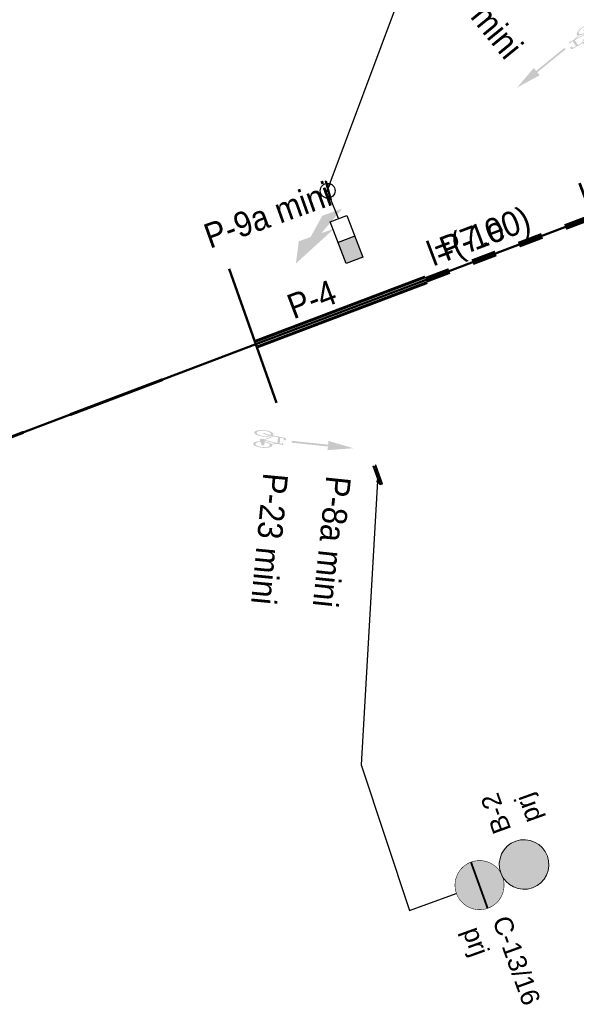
# Model space of a CAD drawing. Header units: metres. Extents: x 7429190 to 7432183, y 5709621 to 5711878.
# Tile 2 of 21: x 7429236 to 7429258, y 5709640 to 5709679. Entities that reach past the tile are written whole.
import ezdxf
from ezdxf.enums import TextEntityAlignment as Align

# ---------------------------------------------------------------- set-up
doc = ezdxf.new("R2010")
doc.units = ezdxf.units.M
for name, color, linetype in [('[osw]_istn_oprawy oświetleniowe - demontaż', 5, 'Continuous'), ('gaPionowe', 7, 'Continuous'), ('zzz.gaHSDlugosc', 7, 'Continuous'), ('zzz.gaHSDodTekst', 7, 'Continuous'), ('zzz.gaHSDomyslna', 7, 'Continuous'), ('zzz.gaHSKilometraz', 7, 'Continuous'), ('zzz.gaHSNazwa', 7, 'Continuous'), ('zzz.gaHSOpis', 7, 'Continuous'), ('zzz.gaHSStan', 7, 'Continuous'), ('zzz.gaHSTrasa', 7, 'Continuous'), ('zzz.gaVSDodTekst', 7, 'Continuous'), ('zzz.gaVSDomyslna', 7, 'Continuous'), ('zzz.gaVSNazwa', 7, 'Continuous'), ('zzz.gaVSStan', 7, 'Continuous'), ('zzz.gaVSWielkość', 7, 'Continuous')]:
    doc.layers.add(name, color=color, linetype=linetype)
doc.layers.add('_Brudnopis', color=22, linetype='Continuous', lineweight=50, plot=False)
doc.layers.add('gaPoziome', color=7, linetype='Continuous', lineweight=30)
doc.styles.add('GA-ATR-TEXT', font='arial.ttf', dxfattribs={"width": 0.9})
doc.styles.add('GA4-HS-TEXT', font='arial.ttf', dxfattribs={"width": 0.9})
doc.styles.get("Standard").update_dxf_attribs({"font": 'simplex.shx'})
doc.dimstyles.new('GA-LEADER', dxfattribs={"dimtxt": 1, "dimasz": 1, "dimexe": 1, "dimexo": 1, "dimgap": 1, "dimtad": 1, "dimtxsty": 'Standard', "dimcen": 1, "dimadec": 0, "dimazin": 0, "dimtfac": 1, "dimtmove": 0, "dimatfit": 3, "dimfxl": 1, "dimarcsym": 0})

# ---------------------------------------------------------------- blocks, each defined once
blk = doc.blocks.new('*U43')
at = {"linetype": 'Continuous', "lineweight": 0}
h = blk.add_hatch(color=0, dxfattribs=at)
edge = h.paths.add_edge_path()
edge.add_ellipse((-0.2275000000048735, 0.3899999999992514), major_axis=(0, 0.3900000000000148), ratio=0.3333333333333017, start_angle=339.1790800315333, end_angle=685.935184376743)
edge.add_line((-0.1546830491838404, 0.7130777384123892), (-0.1505141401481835, 0.7519948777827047))
edge.add_line((-0.1505141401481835, 0.7519948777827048), (0.003192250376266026, 0.4445820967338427))
edge.add_arc((-0.01116284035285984, 0.4374045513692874), 0.01604947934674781, -6.423306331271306e-12, 26.56505117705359, ccw=False)
edge.add_line((0.004886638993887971, 0.4374045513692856), (0.004886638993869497, 0.2760494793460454))
edge.add_arc((0.02093611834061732, 0.2760494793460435), 0.01604947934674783, 179.9999999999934, 270)
edge.add_line((0.02093611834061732, 0.2599999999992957), (0.0494189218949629, 0.2599999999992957))
edge.add_arc((0.04941892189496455, 0.2760494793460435), 0.01604947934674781, 269.9999999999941, 290.3551038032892)
edge.add_line((0.0550015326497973, 0.2610022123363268), (0.1028991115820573, 0.2787724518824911))
edge.add_ellipse((0.2274999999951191, 0.3899999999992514), major_axis=(0, 0.3900000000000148), ratio=0.3333333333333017, start_angle=106.5707346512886, end_angle=378.3143714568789)
edge.add_line((0.1866500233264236, 0.7602452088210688), (0.1399253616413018, 0.9873563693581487))
edge.add_line((0.1399253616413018, 0.9873563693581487), (0.1628451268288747, 1.147401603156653))
edge.add_line((0.1628451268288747, 1.147401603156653), (0.1665549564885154, 1.14740160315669))
edge.add_line((0.1665549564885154, 1.14740160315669), (0.1763481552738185, 1.175027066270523))
edge.add_line((0.1763481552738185, 1.175027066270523), (0.1763481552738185, 1.211059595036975))
edge.add_line((0.1763481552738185, 1.211059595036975), (0.09300811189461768, 1.211059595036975))
edge.add_line((0.09300811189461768, 1.211059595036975), (0.08898201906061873, 1.175027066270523))
edge.add_line((0.08898201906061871, 1.175027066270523), (0.1316603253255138, 1.14740160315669))
edge.add_line((0.1316603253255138, 1.14740160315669), (0.1201264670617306, 1.066864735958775))
edge.add_line((0.1201264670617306, 1.066864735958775), (-0.1167844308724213, 1.066864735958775))
edge.add_line((-0.1167844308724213, 1.066864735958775), (-0.1034540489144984, 1.19130504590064))
edge.add_spline(control_points=[(-0.1034540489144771, 1.19130504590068), (-0.102108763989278, 1.195434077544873), (-0.09547725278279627, 1.208192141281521), (-0.07791128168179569, 1.209861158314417), (-0.06529804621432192, 1.211059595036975)], knot_values=[0, 0, 0, 0, 0.02025019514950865, 0.07182179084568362, 0.07182179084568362, 0.07182179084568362, 0.07182179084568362], degree=3, periodic=0)
edge.add_line((-0.06529804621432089, 1.211059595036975), (-0.03250000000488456, 1.211059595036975))
edge.add_line((-0.03250000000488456, 1.211059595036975), (-0.03250000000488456, 1.299999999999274))
edge.add_line((-0.03250000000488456, 1.299999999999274), (-0.08513815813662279, 1.299999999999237))
edge.add_spline(control_points=[(-0.08513815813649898, 1.299999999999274), (-0.09057444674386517, 1.299154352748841), (-0.09681866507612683, 1.296396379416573), (-0.1019785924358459, 1.29294804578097)], knot_values=[0.06748427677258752, 0.06748427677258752, 0.06748427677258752, 0.06748427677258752, 0.09373586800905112, 0.09373586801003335, 0.09373586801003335, 0.09373586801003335], degree=3, periodic=0)
edge.add_arc((-0.07529932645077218, 1.246993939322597), 0.05313721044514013, 120.1378761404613, 168.8932970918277)
edge.add_line((-0.1274412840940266, 1.257230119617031), (-0.1812917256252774, 0.7545314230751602))
h.paths.add_polyline_path([(-0.1266252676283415, 0.974999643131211), (0.1069703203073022, 0.9749999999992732), (0.03249999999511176, 0.454999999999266), (-0.1444239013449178, 0.808847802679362)], flags=16)
edge = h.paths.add_edge_path(flags=16)
edge.add_ellipse((-0.2275000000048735, 0.3899999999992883), major_axis=(0, -0.2924999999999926), ratio=0.3500721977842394, start_angle=159.152613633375, end_angle=502.0815292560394, ccw=False)
edge.add_line((-0.1910592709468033, 0.6633505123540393), (-0.210983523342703, 0.4773558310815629))
edge.add_arc((-0.2192559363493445, 0.4782419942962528), 0.008319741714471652, 322.797032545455, 353.88563826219, ccw=False)
edge.add_line((-0.2126292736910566, 0.4732115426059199), (-0.233574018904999, 0.4456208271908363))
edge.add_arc((-0.2146589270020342, 0.4312619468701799), 0.02374780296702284, 142.7970325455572, 179.9999999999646)
edge.add_line((-0.2384067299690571, 0.4312619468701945), (-0.238406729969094, 0.3712653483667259))
edge.add_arc((-0.2300869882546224, 0.371265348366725), 0.008319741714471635, 179.9999999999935, 270)
edge.add_line((-0.2300869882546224, 0.3629456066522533), (-0.22489164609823, 0.3629456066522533))
edge.add_arc((-0.2248916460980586, 0.371265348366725), 0.008319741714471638, 269.9999999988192, 333.0194612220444)
edge.add_spline(control_points=[(-0.2174774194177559, 0.3674907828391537), (-0.2095015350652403, 0.3831574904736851), (-0.1954584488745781, 0.4111208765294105), (-0.1837686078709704, 0.4423895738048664), (-0.1821295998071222, 0.4568739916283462), (-0.1820111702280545, 0.4579672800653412)], knot_values=[0.007887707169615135, 0.007887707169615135, 0.007887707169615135, 0.007887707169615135, 0.08943091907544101, 0.1528578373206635, 0.1580227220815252, 0.1580227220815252, 0.1580227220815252, 0.1580227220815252], degree=3, periodic=0)
edge.add_line((-0.182011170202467, 0.4579672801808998), (-0.1645735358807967, 0.6207491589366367))
edge = h.paths.add_edge_path(flags=16)
edge.add_line((0.1268936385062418, 0.8963578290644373), (0.1618245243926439, 0.7265718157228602))
edge.add_ellipse((0.2274999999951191, 0.3899999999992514), major_axis=(0, 0.3900000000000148), ratio=0.3333333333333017, start_angle=390.3443618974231, end_angle=440.4059317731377)
edge.add_line((0.09931827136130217, 0.4549999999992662), (0.06368764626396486, 0.4549999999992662))
edge.add_line((0.06368764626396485, 0.4549999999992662), (0.1268936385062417, 0.8963578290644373))
edge = h.paths.add_edge_path(flags=16)
edge.add_ellipse((0.2274999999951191, 0.3899999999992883), major_axis=(0, -0.2924999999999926), ratio=0.3500721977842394, start_angle=290.13091183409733, end_angle=617.1604115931, ccw=False)
edge.add_line((0.1313593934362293, 0.2893313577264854), (0.2274999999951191, 0.3249999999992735))
edge.add_arc((0.1807725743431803, 0.3867134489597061), 0.07740802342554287, 307.1318264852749, 362.4333669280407)
edge.add_line((0.2581107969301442, 0.389999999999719), (0.2581107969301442, 0.4389505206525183))
edge.add_arc((0.2420613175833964, 0.4389505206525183), 0.01604947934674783, 0, 90)
edge.add_line((0.2420613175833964, 0.4549999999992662), (0.1276641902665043, 0.4549999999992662))
blk = doc.blocks.new('*U47')
blk.add_hatch(color=0).paths.add_polyline_path([(0, 2.5), (-0.1875000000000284, 1.475000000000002), (-0.03750000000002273, 1.475000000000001), (-0.03749999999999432, 0), (0.03750000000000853, 0), (0.03750000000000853, 1.475000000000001), (0.1875000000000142, 1.475000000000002)])
blk = doc.blocks.new('*U49')
at = {"linetype": 'Continuous', "lineweight": 0}
h = blk.add_hatch(color=0, dxfattribs=at)
edge = h.paths.add_edge_path()
edge.add_ellipse((-0.2275000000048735, 0.3899999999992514), major_axis=(0, 0.3900000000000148), ratio=0.3333333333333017, start_angle=339.1790800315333, end_angle=685.935184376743)
edge.add_line((-0.1546830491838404, 0.7130777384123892), (-0.1505141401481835, 0.7519948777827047))
edge.add_line((-0.1505141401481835, 0.7519948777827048), (0.003192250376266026, 0.4445820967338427))
edge.add_arc((-0.01116284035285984, 0.4374045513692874), 0.01604947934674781, -6.423306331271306e-12, 26.56505117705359, ccw=False)
edge.add_line((0.004886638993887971, 0.4374045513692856), (0.004886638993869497, 0.2760494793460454))
edge.add_arc((0.02093611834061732, 0.2760494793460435), 0.01604947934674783, 179.9999999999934, 270)
edge.add_line((0.02093611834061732, 0.2599999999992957), (0.0494189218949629, 0.2599999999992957))
edge.add_arc((0.04941892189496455, 0.2760494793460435), 0.01604947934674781, 269.9999999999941, 290.3551038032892)
edge.add_line((0.0550015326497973, 0.2610022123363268), (0.1028991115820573, 0.2787724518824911))
edge.add_ellipse((0.2274999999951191, 0.3899999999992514), major_axis=(0, 0.3900000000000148), ratio=0.3333333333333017, start_angle=106.5707346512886, end_angle=378.3143714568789)
edge.add_line((0.1866500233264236, 0.7602452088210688), (0.1399253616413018, 0.9873563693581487))
edge.add_line((0.1399253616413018, 0.9873563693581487), (0.1628451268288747, 1.147401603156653))
edge.add_line((0.1628451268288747, 1.147401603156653), (0.1665549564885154, 1.14740160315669))
edge.add_line((0.1665549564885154, 1.14740160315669), (0.1763481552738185, 1.175027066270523))
edge.add_line((0.1763481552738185, 1.175027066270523), (0.1763481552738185, 1.211059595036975))
edge.add_line((0.1763481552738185, 1.211059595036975), (0.09300811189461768, 1.211059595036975))
edge.add_line((0.09300811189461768, 1.211059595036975), (0.08898201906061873, 1.175027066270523))
edge.add_line((0.08898201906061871, 1.175027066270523), (0.1316603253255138, 1.14740160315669))
edge.add_line((0.1316603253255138, 1.14740160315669), (0.1201264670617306, 1.066864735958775))
edge.add_line((0.1201264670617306, 1.066864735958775), (-0.1167844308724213, 1.066864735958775))
edge.add_line((-0.1167844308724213, 1.066864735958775), (-0.1034540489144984, 1.19130504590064))
edge.add_spline(control_points=[(-0.1034540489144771, 1.19130504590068), (-0.102108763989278, 1.195434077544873), (-0.09547725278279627, 1.208192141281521), (-0.07791128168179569, 1.209861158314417), (-0.06529804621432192, 1.211059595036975)], knot_values=[0, 0, 0, 0, 0.02025019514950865, 0.07182179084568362, 0.07182179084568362, 0.07182179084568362, 0.07182179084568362], degree=3, periodic=0)
edge.add_line((-0.06529804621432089, 1.211059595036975), (-0.03250000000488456, 1.211059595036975))
edge.add_line((-0.03250000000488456, 1.211059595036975), (-0.03250000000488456, 1.299999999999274))
edge.add_line((-0.03250000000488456, 1.299999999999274), (-0.08513815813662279, 1.299999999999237))
edge.add_spline(control_points=[(-0.08513815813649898, 1.299999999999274), (-0.09057444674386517, 1.299154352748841), (-0.09681866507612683, 1.296396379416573), (-0.1019785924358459, 1.29294804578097)], knot_values=[0.06748427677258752, 0.06748427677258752, 0.06748427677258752, 0.06748427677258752, 0.09373586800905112, 0.09373586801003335, 0.09373586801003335, 0.09373586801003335], degree=3, periodic=0)
edge.add_arc((-0.07529932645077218, 1.246993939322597), 0.05313721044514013, 120.1378761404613, 168.8932970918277)
edge.add_line((-0.1274412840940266, 1.257230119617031), (-0.1812917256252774, 0.7545314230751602))
h.paths.add_polyline_path([(-0.1266252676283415, 0.974999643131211), (0.1069703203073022, 0.9749999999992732), (0.03249999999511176, 0.454999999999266), (-0.1444239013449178, 0.808847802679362)], flags=16)
edge = h.paths.add_edge_path(flags=16)
edge.add_ellipse((-0.2275000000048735, 0.3899999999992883), major_axis=(0, -0.2924999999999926), ratio=0.3500721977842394, start_angle=159.152613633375, end_angle=502.0815292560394, ccw=False)
edge.add_line((-0.1910592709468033, 0.6633505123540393), (-0.210983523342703, 0.4773558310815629))
edge.add_arc((-0.2192559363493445, 0.4782419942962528), 0.008319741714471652, 322.797032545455, 353.88563826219, ccw=False)
edge.add_line((-0.2126292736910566, 0.4732115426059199), (-0.233574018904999, 0.4456208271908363))
edge.add_arc((-0.2146589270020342, 0.4312619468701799), 0.02374780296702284, 142.7970325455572, 179.9999999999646)
edge.add_line((-0.2384067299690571, 0.4312619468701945), (-0.238406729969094, 0.3712653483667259))
edge.add_arc((-0.2300869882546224, 0.371265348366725), 0.008319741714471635, 179.9999999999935, 270)
edge.add_line((-0.2300869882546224, 0.3629456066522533), (-0.22489164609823, 0.3629456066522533))
edge.add_arc((-0.2248916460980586, 0.371265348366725), 0.008319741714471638, 269.9999999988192, 333.0194612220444)
edge.add_spline(control_points=[(-0.2174774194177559, 0.3674907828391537), (-0.2095015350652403, 0.3831574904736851), (-0.1954584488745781, 0.4111208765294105), (-0.1837686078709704, 0.4423895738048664), (-0.1821295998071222, 0.4568739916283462), (-0.1820111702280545, 0.4579672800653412)], knot_values=[0.007887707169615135, 0.007887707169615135, 0.007887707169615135, 0.007887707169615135, 0.08943091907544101, 0.1528578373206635, 0.1580227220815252, 0.1580227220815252, 0.1580227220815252, 0.1580227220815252], degree=3, periodic=0)
edge.add_line((-0.182011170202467, 0.4579672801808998), (-0.1645735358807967, 0.6207491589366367))
edge = h.paths.add_edge_path(flags=16)
edge.add_line((0.1268936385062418, 0.8963578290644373), (0.1618245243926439, 0.7265718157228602))
edge.add_ellipse((0.2274999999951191, 0.3899999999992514), major_axis=(0, 0.3900000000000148), ratio=0.3333333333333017, start_angle=390.3443618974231, end_angle=440.4059317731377)
edge.add_line((0.09931827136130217, 0.4549999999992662), (0.06368764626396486, 0.4549999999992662))
edge.add_line((0.06368764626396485, 0.4549999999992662), (0.1268936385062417, 0.8963578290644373))
edge = h.paths.add_edge_path(flags=16)
edge.add_ellipse((0.2274999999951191, 0.3899999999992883), major_axis=(0, -0.2924999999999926), ratio=0.3500721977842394, start_angle=290.13091183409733, end_angle=617.1604115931, ccw=False)
edge.add_line((0.1313593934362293, 0.2893313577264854), (0.2274999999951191, 0.3249999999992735))
edge.add_arc((0.1807725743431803, 0.3867134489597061), 0.07740802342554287, 307.1318264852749, 362.4333669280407)
edge.add_line((0.2581107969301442, 0.389999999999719), (0.2581107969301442, 0.4389505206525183))
edge.add_arc((0.2420613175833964, 0.4389505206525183), 0.01604947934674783, 0, 90)
edge.add_line((0.2420613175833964, 0.4549999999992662), (0.1276641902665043, 0.4549999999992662))
blk = doc.blocks.new('*U50')
blk.add_hatch(color=0).paths.add_polyline_path([(0, 2.5), (-0.1875000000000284, 1.475000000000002), (-0.03750000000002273, 1.475000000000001), (-0.03749999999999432, 0), (0.03750000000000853, 0), (0.03750000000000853, 1.475000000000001), (0.1875000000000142, 1.475000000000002)])
blk = doc.blocks.new('*U51')
blk.add_hatch(color=0).paths.add_polyline_path([(0.0749999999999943, 0.5706896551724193), (0.0749999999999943, 1.120689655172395), (0.725, 2.009453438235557e-16), (0.7249999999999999, 0.8500000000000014), (0.0749999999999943, 1.589655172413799), (0.0749999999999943, 2.089655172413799), (-0.7250000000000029, 2.5)])
blk = doc.blocks.new('gaHSPos')
at = {"color": 0, "linetype": 'Continuous', "lineweight": 0}
blk.add_point((0, 0), dxfattribs=at)
blk = doc.blocks.new('*U69')
at = {"layer": 'zzz.gaHSDomyslna', "color": 140}
for points in [[(39.27895944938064, 14.87156160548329, 0.12, 0.12, 0), (43.01981273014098, 16.28790080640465, 0.12, 0.12, 0)], [(33.66767952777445, 12.74705280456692, 0.12, 0.12, 0), (37.4085328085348, 14.16339200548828, 0.12, 0.12, 0)]]:
    blk.add_lwpolyline(points, format="xyseb", dxfattribs=at)
at = {"color": 140}
blk.add_blockref('gaHSPos', (46.77148668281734, 17.70833686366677), dxfattribs=at)
blk = doc.blocks.new('z.ga4.HSS-desc')
at = {"layer": 'zzz.gaHSDodTekst', "style": 'GA4-HS-TEXT', "width": 0.9, "flags": 1}
blk.add_attdef('ADDTEXT', (0, -2.743698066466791), '', height=1, dxfattribs=at)
at = {"layer": 'zzz.gaHSKilometraz', "style": 'GA4-HS-TEXT', "width": 0.9, "flags": 1}
for tag, p in [('POSITION', (0, -5.695491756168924)), ('ID', (-2.626867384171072e-16, -7.125491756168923))]:
    blk.add_attdef(tag, p, '', height=1, dxfattribs=at)
at = {"layer": 'zzz.gaHSNazwa', "style": 'GA4-HS-TEXT', "width": 0.9}
blk.add_attdef('NAME', (0, 0.4000000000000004), '', height=1, dxfattribs=at)
at = {"layer": 'zzz.gaHSStan', "style": 'GA4-HS-TEXT', "width": 0.9}
blk.add_attdef('STATE', (0, -1.355882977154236), '', height=1, dxfattribs=at)
at = {"layer": 'zzz.gaHSTrasa', "style": 'GA4-HS-TEXT', "width": 0.9, "flags": 1}
blk.add_attdef('ROUTE', (0, -4.269625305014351), '', height=1, dxfattribs=at)
blk = doc.blocks.new('gaVSPos')
blk.add_point((0, 0))
blk = doc.blocks.new('gaVSTVcolumn0')
at = {"color": 0, "linetype": 'ByBlock', "lineweight": -2}
for p, q in [((-400, -30), (400, -30)), ((-400, -60), (-400, -30)), ((400, -60), (-400, -60)), ((400, -30), (400, -60))]:
    blk.add_line(p, q, dxfattribs=at)
blk.add_circle((0, 0), 30, dxfattribs=at)
blk = doc.blocks.new('gaVScolumn0')
at = {"color": 0, "linetype": 'ByBlock', "lineweight": -2}
blk.add_line((0, 0), (0, 400), dxfattribs=at)
at = {"color": 7, "style": 'GA-ATR-TEXT', "width": 0.9}
blk.add_attdef('X2', text='', height=150, dxfattribs=at).set_placement((-49.99999999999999, 0), align=Align.BOTTOM_RIGHT)
blk = doc.blocks.new('*U240')
at = {"layer": 'zzz.gaVSDomyslna', "lineweight": 0}
blk.add_hatch(color=180, dxfattribs=at).paths.add_polyline_path([(-400, 400, 1), (400, 400, 1)])
blk = doc.blocks.new('*U241')
at = {"layer": 'zzz.gaVSDomyslna', "color": 7, "lineweight": 0, "true_color": 0xffffff, "const_width": 8}
blk.add_lwpolyline([(2.4248e-14, 796, 1), (-7.2744e-14, 4, 1), (1.56143e-13, 796, 1.17474)], format="xyb", dxfattribs=at)
blk = doc.blocks.new('*U242')
at = {"layer": 'zzz.gaVSDomyslna', "lineweight": 0, "true_color": 0xffffff}
h = blk.add_hatch(color=7, dxfattribs=at)
h.paths.add_polyline_path([(68.7298, 120), (80.3852, 120, 3.31928), (150.279, 245.471), (101.889, 323.64), (113.417, 360), (160, 360), (160, 400), (39.4574, 400, 0.843718), (36.4063, 381.198), (93.1592, 362.28), (86.0947, 340), (-138.924, 340), (-124.106, 391.293, -0.334944), (-112.567, 400), (-80, 400), (-80, 420), (-112.567, 420, 0.333495), (-143.292, 396.942), (-183.634, 257.298, 25.9615), (-164.42, 251.747), (-156.934, 277.658), (-5.88005, 147.681, 1.10824)])
h.paths.add_polyline_path([(68.7298, 140, 0.191903), (51.2382, 163.896), (93.9215, 298.513), (133.274, 234.943, 0.219028), (80.3852, 140)], flags=16)
h.paths.add_polyline_path([(32.1735, 169.941, 0.167013), (7.16478, 162.841), (-150.83, 298.79), (-144.702, 320), (79.7533, 320)], flags=16)
h.paths.add_polyline_path([(100.455, 120), (192.679, 120, 1.76317), (209.386, 149.991), (160.843, 228.405, -3.23686)], flags=16)
h.paths.add_polyline_path([(100.455, 140, -0.211684), (143.838, 217.878), (192.048, 140)], flags=16)
h.paths.add_polyline_path([(-189.204, 238.016), (-214.8, 149.415, 3.73205), (-195.586, 143.865), (-169.99, 232.466, -21.9545)], flags=16)
blk = doc.blocks.new('*U243')
at = {"layer": 'zzz.gaVSDomyslna', "lineweight": 0, "true_color": 0xffffff}
h = blk.add_hatch(color=7, dxfattribs=at)
h.paths.add_polyline_path([(-101.25, 517.5, 1), (-33.75, 517.5, 1)])
h.paths.add_polyline_path([(174.375, 298.125, 1), (230.625, 298.125, 1)], flags=17)
h.paths.add_polyline_path([(-25.0187, 384.179), (68.3868, 243.19), (76.6325, 249.603), (118.259, 225.538), (148.976, 235.904), (122.485, 129.941), (133.136, 127.544), (102.969, 6.87773), (129.764, 4.48537), (168.75, 120), (218.529, 31.5037), (233.422, 30.2005), (246.316, 59.2105), (232.906, 60.8867), (203.162, 137.647), (219.477, 202.909), (248.412, 146.605), (271.047, 155.407), (217.347, 262.806), (168.75, 270.703), (119.62, 249.209), (85.5204, 267.964), (-10.2857, 438.286), (-56.25, 475.312), (-87.3134, 476.866), (-158.4, 446.4), (-180, 360), (-196.44, 228.483), (-180.251, 227.269), (-154.512, 326.25), (-161.476, 237.111), (-155.15, 236.636), (-176.029, 2.27374e-13), (-137.25, 2.27374e-13), (-98.2895, 222.632), (-41.625, 33.75), (-5.82589, 33.75), (11.3704, 72.2698), (-8.63724, 80.8445), (-42.0833, 286.667)])
blk = doc.blocks.new('*U244')
at = {"layer": 'zzz.gaVSDomyslna', "lineweight": 0}
blk.add_hatch(color=180, dxfattribs=at).paths.add_polyline_path([(-400, 400, 1), (400, 400, 1)])
blk = doc.blocks.new('*U245')
at = {"layer": 'zzz.gaVSDomyslna', "color": 7, "lineweight": 0, "true_color": 0xffffff, "const_width": 8}
blk.add_lwpolyline([(2.4248e-14, 796, 1), (-7.2744e-14, 4, 1), (1.56143e-13, 796, 1.17474)], format="xyb", dxfattribs=at)
blk = doc.blocks.new('*U246')
at = {"layer": 'zzz.gaVSDomyslna', "lineweight": 0, "true_color": 0xffffff}
h = blk.add_hatch(color=7, dxfattribs=at)
h.paths.add_polyline_path([(68.7298, 120), (80.3852, 120, 3.31928), (150.279, 245.471), (101.889, 323.64), (113.417, 360), (160, 360), (160, 400), (39.4574, 400, 0.843718), (36.4063, 381.198), (93.1592, 362.28), (86.0947, 340), (-138.924, 340), (-124.106, 391.293, -0.334944), (-112.567, 400), (-80, 400), (-80, 420), (-112.567, 420, 0.333495), (-143.292, 396.942), (-183.634, 257.298, 25.9615), (-164.42, 251.747), (-156.934, 277.658), (-5.88005, 147.681, 1.10824)])
h.paths.add_polyline_path([(68.7298, 140, 0.191903), (51.2382, 163.896), (93.9215, 298.513), (133.274, 234.943, 0.219028), (80.3852, 140)], flags=16)
h.paths.add_polyline_path([(32.1735, 169.941, 0.167013), (7.16478, 162.841), (-150.83, 298.79), (-144.702, 320), (79.7533, 320)], flags=16)
h.paths.add_polyline_path([(100.455, 120), (192.679, 120, 1.76317), (209.386, 149.991), (160.843, 228.405, -3.23686)], flags=16)
h.paths.add_polyline_path([(100.455, 140, -0.211684), (143.838, 217.878), (192.048, 140)], flags=16)
h.paths.add_polyline_path([(-189.204, 238.016), (-214.8, 149.415, 3.73205), (-195.586, 143.865), (-169.99, 232.466, -21.9545)], flags=16)
blk = doc.blocks.new('*U247')
at = {"layer": 'zzz.gaVSDomyslna', "lineweight": 0, "true_color": 0xffffff}
h = blk.add_hatch(color=7, dxfattribs=at)
h.paths.add_polyline_path([(-101.25, 517.5, 1), (-33.75, 517.5, 1)])
h.paths.add_polyline_path([(174.375, 298.125, 1), (230.625, 298.125, 1)], flags=17)
h.paths.add_polyline_path([(-25.0187, 384.179), (68.3868, 243.19), (76.6325, 249.603), (118.259, 225.538), (148.976, 235.904), (122.485, 129.941), (133.136, 127.544), (102.969, 6.87773), (129.764, 4.48537), (168.75, 120), (218.529, 31.5037), (233.422, 30.2005), (246.316, 59.2105), (232.906, 60.8867), (203.162, 137.647), (219.477, 202.909), (248.412, 146.605), (271.047, 155.407), (217.347, 262.806), (168.75, 270.703), (119.62, 249.209), (85.5204, 267.964), (-10.2857, 438.286), (-56.25, 475.312), (-87.3134, 476.866), (-158.4, 446.4), (-180, 360), (-196.44, 228.483), (-180.251, 227.269), (-154.512, 326.25), (-161.476, 237.111), (-155.15, 236.636), (-176.029, 2.27374e-13), (-137.25, 2.27374e-13), (-98.2895, 222.632), (-41.625, 33.75), (-5.82589, 33.75), (11.3704, 72.2698), (-8.63724, 80.8445), (-42.0833, 286.667)])
blk = doc.blocks.new('*U248')
at = {"layer": 'zzz.gaVSDomyslna', "color": 7, "true_color": 0xffffff, "const_width": 16}
blk.add_lwpolyline([(-198, 198), (198, 198)], dxfattribs=at)
blk.add_lwpolyline([(-198, 198), (198, 198)], dxfattribs=at)
at = {"layer": 'zzz.gaVSDomyslna', "color": 180, "xscale": 0.5, "yscale": 0.5}
for name in ['*U240', '*U244']:
    blk.add_blockref(name, (0, 0), dxfattribs=at)
at = {"layer": 'zzz.gaVSDomyslna', "color": 7, "true_color": 0xffffff}
for name, p, xscale, yscale in [('*U241', (0, 0), 0.5, 0.5), ('*U245', (0, 0), 0.5, 0.5), ('*U243', (0, 220), 0.29, 0.29), ('*U247', (0, 220), 0.29, 0.29), ('*U242', (0, 46), 0.3, 0.3), ('*U246', (0, 46), 0.3, 0.3)]:
    blk.add_blockref(name, p, dxfattribs=dict(at, xscale=xscale, yscale=yscale))
blk = doc.blocks.new('*U239')
at = {"layer": 'zzz.gaVSDomyslna'}
blk.add_blockref('*U248', (0, 0), dxfattribs=at)
at = {"layer": 'zzz.gaVSDodTekst', "flags": 1}
blk.add_attdef('Addtext', text='', height=1, dxfattribs=at).set_placement((0, 0), align=Align.MIDDLE_LEFT)
at = {"layer": 'zzz.gaVSDomyslna', "flags": 1}
for tag in ['Width', 'Height', 'Position', 'Route', 'ItemNo', 'ID']:
    blk.add_attdef(tag, text='', height=1, dxfattribs=at).set_placement((0, 0), align=Align.MIDDLE_LEFT)
at = {"layer": 'zzz.gaVSNazwa', "style": 'GA-ATR-TEXT'}
blk.add_attdef('Name', text='', height=150, dxfattribs=at).set_placement((300, 275), align=Align.MIDDLE_LEFT)
at = {"layer": 'zzz.gaVSStan', "style": 'GA-ATR-TEXT'}
blk.add_attdef('State', text='', height=150, dxfattribs=at).set_placement((300, 20), align=Align.MIDDLE_LEFT)
at = {"layer": 'zzz.gaVSWielkość', "flags": 1}
blk.add_attdef('Size', text='', height=1, dxfattribs=at).set_placement((0, 0), align=Align.MIDDLE_LEFT)
blk = doc.blocks.new('gaVSTVcolumn0R')
at = {"color": 0, "linetype": 'ByBlock', "lineweight": -2}
for p, q in [((400, 60), (-400, 60)), ((-400, 60), (-400, 30)), ((-400, 30), (400, 30)), ((400, 30), (400, 60))]:
    blk.add_line(p, q, dxfattribs=at)
blk = doc.blocks.new('*U268')
at = {"layer": 'zzz.gaVSDomyslna', "linetype": 'ByBlock', "lineweight": -2}
h = blk.add_hatch(color=10, dxfattribs=at)
h.paths.add_polyline_path([(-400, 400, 1), (400, 400, 1)])
h.paths.add_polyline_path([(320, 400, -1), (-320, 400, -1)], flags=16)
at = {"layer": 'zzz.gaVSDomyslna', "color": 10, "lineweight": 0}
blk.add_lwpolyline([(2.44929e-14, 800, -1), (-1.22465e-13, 0, -1), (-7.34788e-14, 800, -2.58748)], format="xyb", dxfattribs=at)
blk = doc.blocks.new('*U269')
at = {"layer": 'zzz.gaVSDomyslna', "lineweight": 0}
blk.add_hatch(color=10, dxfattribs=at).paths.add_polyline_path([(320, 400, 1), (-320, 400, 1)])
blk = doc.blocks.new('*U270')
at = {"layer": 'zzz.gaVSDomyslna', "lineweight": 0, "true_color": 0xffffff}
blk.add_hatch(color=7, dxfattribs=at).paths.add_polyline_path([(345.832, 500), (-345.832, 500, 0.141677), (-345.832, 300), (345.832, 300, 0.141677)])
blk = doc.blocks.new('*U272')
at = {"layer": 'zzz.gaVSDomyslna', "color": 10, "xscale": 0.5, "yscale": 0.5}
for name in ['*U268', '*U269']:
    blk.add_blockref(name, (0, 0), dxfattribs=at)
at = {"layer": 'zzz.gaVSDomyslna', "color": 7, "true_color": 0xffffff, "xscale": 0.5, "yscale": 0.5}
blk.add_blockref('*U270', (0, 0), dxfattribs=at)
blk = doc.blocks.new('*U267')
at = {"layer": 'zzz.gaVSDomyslna'}
blk.add_blockref('*U272', (0, 0), dxfattribs=at)
at = {"layer": 'zzz.gaVSDodTekst', "flags": 1}
blk.add_attdef('Addtext', text='', height=1, dxfattribs=at).set_placement((0, 0), align=Align.MIDDLE_LEFT)
at = {"layer": 'zzz.gaVSDomyslna', "flags": 1}
for tag in ['Width', 'Height', 'Position', 'Route', 'ItemNo', 'ID']:
    blk.add_attdef(tag, text='', height=1, dxfattribs=at).set_placement((0, 0), align=Align.MIDDLE_LEFT)
at = {"layer": 'zzz.gaVSNazwa', "style": 'GA-ATR-TEXT'}
blk.add_attdef('Name', text='', height=150, dxfattribs=at).set_placement((300, 275), align=Align.MIDDLE_LEFT)
at = {"layer": 'zzz.gaVSStan', "style": 'GA-ATR-TEXT'}
blk.add_attdef('State', text='', height=150, dxfattribs=at).set_placement((300, 20), align=Align.MIDDLE_LEFT)
at = {"layer": 'zzz.gaVSWielkość', "flags": 1}
blk.add_attdef('Size', text='', height=1, dxfattribs=at).set_placement((0, 0), align=Align.MIDDLE_LEFT)
blk = doc.blocks.new('doświetlenie')
at = {"layer": '[osw]_istn_oprawy oświetleniowe - demontaż', "lineweight": 30}
h = blk.add_hatch(color=1, dxfattribs=at)
h.dxf.hatch_style = 1
h.paths.add_polyline_path([(7430126.269318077, 5712557.897282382), (7430126.269318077, 5712558.497282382), (7430125.519318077, 5712558.497282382), (7430125.519318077, 5712557.897282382)])
at = {"layer": '[osw]_istn_oprawy oświetleniowe - demontaż', "color": 1, "lineweight": 30, "flags": 128}
blk.add_lwpolyline([(7430124.769318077, 5712557.897282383), (7430124.769318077, 5712558.497282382), (7430126.269318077, 5712558.497282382), (7430126.269318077, 5712557.897282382)], close=True, dxfattribs=at)
for points in [[(7430125.519318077, 5712558.497282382), (7430125.519318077, 5712557.897282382)], [(7430124.769318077, 5712558.197282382), (7430124.019177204, 5712558.183522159)]]:
    blk.add_lwpolyline(points, dxfattribs=at)
at = {"layer": '[osw]_istn_oprawy oświetleniowe - demontaż', "color": 1, "lineweight": 30}
blk.add_circle((7430123.769142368, 5712558.192232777), 0.2501884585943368, dxfattribs=at)
blk = doc.blocks.new('*U469')
at = {"layer": 'zzz.gaHSDomyslna', "color": 140}
for points in [[(5.611279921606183, 2.124508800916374, 0.24, 0.24, 0), (6.546493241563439, 2.478593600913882, 0.24, 0.24, 0)], [(3.740853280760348, 1.416339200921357, 0.24, 0.24, 0), (4.676066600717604, 1.770424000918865, 0.24, 0.24, 0)], [(1.870426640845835, 0.708169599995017, 0.24, 0.24, 0), (2.805639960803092, 1.062254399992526, 0.24, 0.24, 0)], [(0, 0, 0.24, 0.24, 0), (0.9352133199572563, 0.3540847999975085, 0.24, 0.24, 0)]]:
    blk.add_lwpolyline(points, format="xyseb", dxfattribs=at)
at = {"color": 140}
for p in [(6.54679754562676, 2.478708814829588), (0, 0)]:
    blk.add_blockref('gaHSPos', p, dxfattribs=at)
blk = doc.blocks.new('z.ga4.HSL-desc')
at = {"layer": 'zzz.gaHSDlugosc', "style": 'GA4-HS-TEXT', "width": 0.9}
blk.add_attdef('LENGTH', (6.026010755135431, 0.4000000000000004), '', height=1, dxfattribs=at)
at = {"layer": 'zzz.gaHSDodTekst', "style": 'GA4-HS-TEXT', "width": 0.9, "flags": 1}
blk.add_attdef('ADDTEXT', (0, -2.743698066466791), '', height=1, dxfattribs=at)
at = {"layer": 'zzz.gaHSKilometraz', "style": 'GA4-HS-TEXT', "width": 0.9, "flags": 1}
for tag, p in [('POSITION', (0, -5.695491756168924)), ('ID', (-2.626867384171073e-16, -7.125491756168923))]:
    blk.add_attdef(tag, p, '', height=1, dxfattribs=at)
at = {"layer": 'zzz.gaHSNazwa', "style": 'GA4-HS-TEXT', "width": 0.9}
blk.add_attdef('NAME', (0, 0.4000000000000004), '', height=1, dxfattribs=at)
at = {"layer": 'zzz.gaHSStan', "style": 'GA4-HS-TEXT', "width": 0.9}
blk.add_attdef('STATE', (0, -1.355882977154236), '', height=1, dxfattribs=at)
at = {"layer": 'zzz.gaHSTrasa', "style": 'GA4-HS-TEXT', "width": 0.9, "flags": 1}
blk.add_attdef('ROUTE', (0, -4.269625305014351), '', height=1, dxfattribs=at)
blk = doc.blocks.new('*U471')
at = {"layer": 'zzz.gaHSDomyslna', "color": 140}
for points in [[(6.826698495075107, 2.712996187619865, 0.12, 0.12, 0), (-0.04249017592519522, 0.1122255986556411, 0.12, 0.12, 0)], [(6.911678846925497, 2.488544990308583, 0.12, 0.12, 0), (0.04249017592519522, -0.1122255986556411, 0.12, 0.12, 0)]]:
    blk.add_lwpolyline(points, format="xyseb", dxfattribs=at)
at = {"color": 140}
for p in [(6.869188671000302, 2.600770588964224), (0, 0)]:
    blk.add_blockref('gaHSPos', p, dxfattribs=at)

msp = doc.modelspace()

# ---------------------------------------------------------------- linework, layer by layer
at = {"layer": '_Brudnopis'}
for points in [[(7429252.282513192, 5709668.723229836), (7429258.829310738, 5709671.201938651)], [(7429245.413324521, 5709666.122459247), (7429252.282513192, 5709668.723229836)], [(7429198.641837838, 5709648.414122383), (7429245.413324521, 5709666.122459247)]]:
    msp.add_lwpolyline(points, dxfattribs=at)
at = {"layer": '_Brudnopis', "flags": 128}
msp.add_lwpolyline([(7429246.249206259, 5709663.762640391), (7429244.336650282, 5709669.162071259)], dxfattribs=at)

# ---------------------------------------------------------------- block references
at = {"layer": '[osw]_istn_oprawy oświetleniowe - demontaż', "xscale": 1.2, "yscale": 1.2, "zscale": 1.2, "rotation": 290.9194303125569}
msp.add_blockref('doświetlenie', (-2157512.44446877, 11590463.50445418), dxfattribs=at)
at = {"layer": 'gaPionowe'}
for name, p, xscale, yscale, rotation in [('gaVSTVcolumn0', (7429248.294040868, 5709672.308613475), 0.001, 0.001, 105.2618124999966), ('gaVSTVcolumn0', (7429250.334632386, 5709660.853318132), 0.001, 0.001, 289.8397189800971), ('gaVSTVcolumn0R', (7429250.334632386, 5709660.853318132), 0.001, 0.001, 289.8397189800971), ('gaVScolumn0', (7429251.614814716, 5709643.30691088), 0.005, 0.005, 289.8397189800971)]:
    msp.add_blockref(name, p, dxfattribs=dict(at, xscale=xscale, yscale=yscale, rotation=rotation))
for p, rotation in [((7429248.294040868, 5709672.308613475), 105.2618124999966), ((7429250.334632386, 5709660.853318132), 289.8397189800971)]:
    msp.add_blockref('gaVSPos', p, dxfattribs=dict(at, rotation=rotation))
at = {"layer": 'gaPionowe', "xscale": 0.005, "yscale": 0.005}
for name, p, rotation, values in [('*U267', (7429257.174143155, 5709645.497171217), 109.8397189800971, {'Name': 'B-2', 'State': 'prj'}), ('*U239', (7429253.496106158, 5709643.985691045), 289.8395085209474, {'Name': 'C-13/16', 'State': 'prj'})]:
    msp.add_blockref(name, p, dxfattribs=dict(at, rotation=rotation)).add_auto_attribs(values)
at = {"layer": 'gaPoziome', "color": 140}
for name, p, rotation in [('*U43', (7429259.132145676, 5709678.849093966), 124.9964014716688), ('*U47', (7429257.887422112, 5709678.043309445), 129.1105079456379), ('*U51', (7429249.140356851, 5709670.908119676), 109.6885491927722), ('*U49', (7429245.325232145, 5709662.344051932), 264.5474810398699), ('*U50', (7429246.85908491, 5709662.194209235), 264.0253728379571)]:
    msp.add_blockref(name, p, dxfattribs=dict(at, rotation=rotation))
at = {"layer": 'gaPoziome'}
for name, p in [('*U469', (7429252.282513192, 5709668.723229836)), ('*U471', (7429245.413324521, 5709666.122459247)), ('*U69', (7429198.641837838, 5709648.414122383))]:
    msp.add_blockref(name, p, dxfattribs=at)
at = {"layer": 'zzz.gaHSOpis'}
for name, p, rotation, values in [('z.ga4.HSS-desc', (7429251.82345, 5709681.39485), 309.1105079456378, {'NAME': 'P-8a mini'}), ('z.ga4.HSS-desc', (7429243.69330072, 5709669.592473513), 19.68854919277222, {'NAME': 'P-9a mini'}), ('z.ga4.HSL-desc', (7429253.217726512, 5709669.077314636), 20.73736432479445, {'LENGTH': 'l=(7.00)', 'NAME': 'P-1e'}), ('z.ga4.HSL-desc', (7429247.071682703, 5709666.750336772), 20.73736432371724, {'LENGTH': 'l=(7.00)', 'NAME': 'P-4'}), ('z.ga4.HSS-desc', (7429245.325232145, 5709661.005873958), 264.5474810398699, {'NAME': 'P-23 mini'}), ('z.ga4.HSS-desc', (7429247.863485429, 5709660.896241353), 264.0253728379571, {'NAME': 'P-8a mini'})]:
    msp.add_blockref(name, p, dxfattribs=dict(at, rotation=rotation)).add_auto_attribs(values)

# ---------------------------------------------------------------- leaders
at = {"layer": 'gaPionowe'}
for points in [[(7429248.294040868, 5709672.308613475), (7429253.608756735, 5709686.52283883), (7429248.036385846, 5709702.223611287)], [(7429250.334632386, 5709660.853318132), (7429249.661519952, 5709649.180299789), (7429251.614814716, 5709643.30691088)]]:
    msp.add_leader(points, dimstyle='GA-LEADER', override={"dimasz": 0.3}, dxfattribs=at)

doc.saveas('drawing.dxf')
